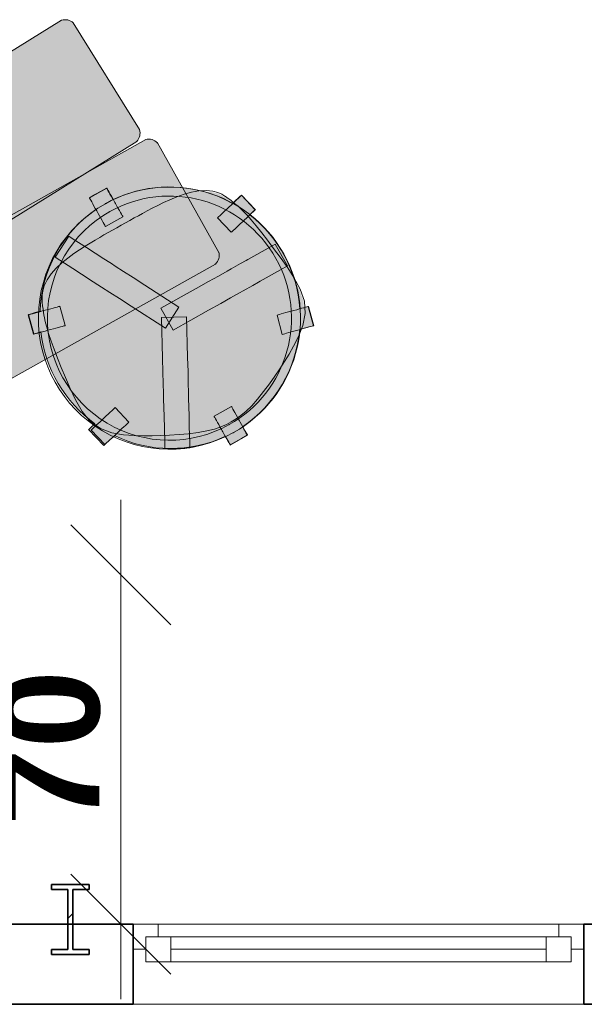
# Model space of a CAD drawing. Header units: millimetres. Extents: x 5 to 415, y 5 to 292.
# Tile 13 of 107: x 247 to 258, y 51 to 71. Entities that reach past the tile are written whole.
import ezdxf
from ezdxf.xclip import XClip

# ---------------------------------------------------------------- set-up
doc = ezdxf.new("R2010")
doc.units = ezdxf.units.MM
doc.header["$MEASUREMENT"] = 0
doc.header["$XCLIPFRAME"] = 0
for name, color, linetype in [('01-007-DESSINS IMPORTES_GEOMETRE_EXTERNES_XREF', 7, 'Continuous'), ('02-006-STRUCTURE BETON PORTEUR', 7, 'Continuous'), ('02-011-POTEAUX METALLIQUES', 7, 'Continuous'), ('10-002-LOCALISATION ET TYPE FAUX PLAFONDS', 7, 'Continuous'), ('Fenêtres Archicad', 7, 'Continuous'), ('Nouveau_07-001-MOBILIER CONTRACTUEL', 7, 'Continuous')]:
    doc.layers.add(name, color=color, linetype=linetype)
doc.styles.add('STYLE_GENERE_1', font='Arial Bold.ttf')

# ---------------------------------------------------------------- blocks, each defined once
blk = doc.blocks.new('Dessin_1_1', base_point=(-19.415, 56.033))
at = {"layer": '02-011-POTEAUX METALLIQUES', "linetype": 'Continuous', "lineweight": 0, "true_color": 0xffffff}
h = blk.add_hatch(dxfattribs=at)
h.set_pattern_fill('Pierre_naturelle_0001', style=0, pattern_type=2)
h.set_pattern_definition([(45, (-19.415, 56.0333), (-1.59099, 1.59099), []), (45, (-19.9454, 56.5637), (-1.59099, 1.59099), [])])
h.paths.add_polyline_path([(248.407, 52.242), (248.407, 52.342), (248.082, 52.342), (248.082, 53.542), (248.407, 53.542), (248.407, 53.642), (247.657, 53.642), (247.657, 53.542), (247.982, 53.542), (247.982, 52.342), (247.657, 52.342), (247.657, 52.242)])
at = {"layer": 'Nouveau_07-001-MOBILIER CONTRACTUEL', "linetype": 'Continuous', "lineweight": 0, "true_color": 0xffffff}
for points in [[(245.272, 65.946), (249.36, 68.484, 0.269434), (249.415, 68.72), (248.093, 70.85, 0.269434), (247.857, 70.905), (243.769, 68.367, 0.269434), (243.714, 68.131), (245.036, 66.001, 0.269434)], [(249.54, 68.521), (245.343, 66.168, 0.269434), (245.278, 65.934), (246.504, 63.748, 0.269434), (246.738, 63.682), (250.934, 66.035, 0.269434), (251, 66.269), (249.774, 68.456, 0.269434)], [(247.446, 64.681, 0.212206), (248.525, 62.847), (248.502, 62.825), (248.47, 62.795), (248.443, 62.769), (248.422, 62.75), (248.407, 62.736), (248.4, 62.729), (248.702, 62.408), (248.709, 62.415), (248.723, 62.428), (248.73, 62.435), (248.744, 62.448), (248.765, 62.468), (248.792, 62.493), (248.825, 62.523), (248.861, 62.557), (248.893, 62.587), (248.914, 62.607, 0.226114), (251.135, 62.594), (251.162, 62.546), (251.183, 62.508), (251.202, 62.475), (251.216, 62.45), (251.225, 62.433), (251.23, 62.424), (251.457, 62.551), (251.57, 62.615), (251.565, 62.624), (251.556, 62.641), (251.542, 62.666), (251.524, 62.698), (251.502, 62.737), (251.478, 62.78, 0.226114), (252.617, 64.728), (252.657, 64.738), (252.709, 64.753), (252.757, 64.766), (252.8, 64.778), (252.836, 64.788), (252.863, 64.795), (252.882, 64.801), (252.892, 64.803), (252.786, 65.189), (252.776, 65.186), (252.757, 65.181), (252.729, 65.173), (252.694, 65.163), (252.651, 65.152), (252.62, 65.143, 0.212206), (251.619, 67.02), (251.655, 67.054), (251.682, 67.08), (251.703, 67.099), (251.718, 67.113), (251.725, 67.12), (251.451, 67.412), (251.444, 67.405), (251.43, 67.391), (251.409, 67.372), (251.382, 67.346), (251.349, 67.316), (251.313, 67.282), (251.276, 67.247, 0.241376), (248.887, 67.322), (248.876, 67.342), (248.849, 67.389), (248.825, 67.432), (248.803, 67.471), (248.785, 67.503), (248.771, 67.528), (248.762, 67.545), (248.757, 67.554), (248.563, 67.446), (248.483, 67.401), (248.414, 67.359), (248.419, 67.35), (248.428, 67.333), (248.442, 67.308), (248.46, 67.275), (248.482, 67.237), (248.506, 67.193), (248.533, 67.146), (248.545, 67.124, 0.240912), (247.432, 65.091), (247.382, 65.078), (247.334, 65.065), (247.292, 65.053), (247.256, 65.043), (247.228, 65.035), (247.209, 65.03), (247.2, 65.027), (247.306, 64.642), (247.316, 64.644), (247.335, 64.65), (247.362, 64.657), (247.398, 64.667), (247.441, 64.679)], [(251.333, 62.958), (251.43, 63.024), (251.533, 63.109), (251.644, 63.218), (251.761, 63.35), (251.88, 63.499), (251.994, 63.655), (252.102, 63.81), (252.202, 63.955), (252.295, 64.097), (252.386, 64.244), (252.479, 64.407), (252.577, 64.597), (252.659, 64.81), (252.705, 65.046), (252.695, 65.29), (252.61, 65.527), (252.483, 65.755), (252.346, 65.967), (252.21, 66.161), (252.08, 66.337), (251.958, 66.498), (251.842, 66.648), (251.734, 66.784), (251.632, 66.905), (251.547, 67.003), (251.485, 67.067), (251.441, 67.11), (251.406, 67.142), (251.371, 67.173), (251.327, 67.211), (251.277, 67.252), (251.228, 67.292), (251.176, 67.331), (251.121, 67.37), (251.051, 67.411), (250.974, 67.445), (250.876, 67.47), (250.748, 67.483), (250.605, 67.478), (250.459, 67.453), (250.313, 67.412), (250.169, 67.359), (250.032, 67.301), (249.907, 67.244), (249.79, 67.188), (249.681, 67.132), (249.579, 67.079), (249.488, 67.03), (249.402, 66.984), (249.317, 66.937), (249.232, 66.89), (249.145, 66.842), (249.058, 66.793), (248.97, 66.744), (248.884, 66.695), (248.799, 66.647), (248.715, 66.598), (248.631, 66.549), (248.542, 66.497), (248.443, 66.438), (248.338, 66.374), (248.23, 66.304), (248.116, 66.226), (247.995, 66.14), (247.875, 66.044), (247.763, 65.941), (247.666, 65.83), (247.587, 65.71), (247.531, 65.594), (247.501, 65.497), (247.49, 65.415), (247.489, 65.342), (247.493, 65.266), (247.5, 65.202), (247.508, 65.138), (247.517, 65.075), (247.527, 65.017), (247.535, 64.971), (247.544, 64.925), (247.557, 64.864), (247.58, 64.779), (247.619, 64.655), (247.669, 64.505), (247.729, 64.341), (247.796, 64.164), (247.87, 63.976), (247.952, 63.774), (248.047, 63.556), (248.156, 63.33), (248.284, 63.102), (248.443, 62.906), (248.645, 62.77), (248.871, 62.686), (249.096, 62.645), (249.309, 62.63), (249.496, 62.624), (249.669, 62.624), (249.839, 62.63), (250.014, 62.639), (250.203, 62.651), (250.396, 62.667), (250.585, 62.691), (250.759, 62.722), (250.909, 62.759), (251.036, 62.803), (251.143, 62.851), (251.239, 62.903)]]:
    blk.add_hatch(color=7, dxfattribs=at).paths.add_polyline_path(points)
at = {"layer": '02-006-STRUCTURE BETON PORTEUR', "color": 7, "linetype": 'Continuous', "lineweight": 35}
for p, q in [((249.292, 52.85), (249.292, 52.35)), ((258.292, 52.85), (258.292, 52.35)), ((249.292, 52.35), (249.292, 51.25)), ((258.292, 52.35), (258.292, 51.25))]:
    blk.add_line(p, q, dxfattribs=at)
at = {"layer": '02-006-STRUCTURE BETON PORTEUR', "color": 7, "linetype": 'Continuous', "lineweight": 35, "flags": 128}
for points in [[(249.292, 52.85), (245.892, 52.85)], [(261.092, 52.85), (258.292, 52.85)], [(245.892, 51.25), (249.292, 51.25)], [(258.292, 51.25), (261.092, 51.25)]]:
    blk.add_lwpolyline(points, dxfattribs=at)
at = {"layer": '02-011-POTEAUX METALLIQUES', "color": 7, "linetype": 'Continuous', "lineweight": 35}
for p, q in [((248.407, 53.642), (247.657, 53.642)), ((247.657, 53.642), (247.657, 53.542)), ((247.657, 53.542), (247.982, 53.542)), ((247.982, 53.542), (247.982, 52.342)), ((248.082, 52.342), (248.082, 53.542)), ((248.082, 53.542), (248.407, 53.542)), ((248.407, 53.542), (248.407, 53.642)), ((247.982, 52.342), (247.657, 52.342)), ((247.657, 52.342), (247.657, 52.242)), ((248.407, 52.342), (248.082, 52.342)), ((248.407, 52.242), (248.407, 52.342)), ((247.657, 52.242), (248.407, 52.242))]:
    blk.add_line(p, q, dxfattribs=at)
at = {"layer": '10-002-LOCALISATION ET TYPE FAUX PLAFONDS', "color": 7, "linetype": 'Continuous', "lineweight": 20}
for p, q in [((249.043, 59.827), (249.043, 61.327)), ((250.043, 58.827), (248.043, 60.827)), ((249.043, 52.85), (249.043, 59.827)), ((248.043, 53.85), (250.043, 51.85)), ((249.043, 51.35), (249.043, 52.85))]:
    blk.add_line(p, q, dxfattribs=at)
at = {"layer": 'Fenêtres Archicad', "color": 7, "linetype": 'Continuous', "lineweight": 13}
for p, q in [((258.292, 52.85), (249.292, 52.85)), ((249.792, 52.85), (257.792, 52.85)), ((257.542, 52.1), (250.042, 52.1)), ((258.292, 51.25), (249.292, 51.25))]:
    blk.add_line(p, q, dxfattribs=at)
at = {"layer": 'Fenêtres Archicad', "color": 7, "linetype": 'Continuous', "lineweight": 20}
for p, q in [((249.292, 52.85), (249.792, 52.85)), ((249.792, 52.85), (249.792, 52.6)), ((257.792, 52.6), (257.792, 52.85)), ((257.792, 52.85), (258.292, 52.85)), ((249.792, 52.6), (249.542, 52.6)), ((249.542, 52.6), (249.542, 52.35)), ((249.542, 52.6), (250.042, 52.6)), ((249.542, 52.1), (249.542, 52.6)), ((250.042, 52.6), (250.042, 52.1)), ((250.042, 52.6), (257.542, 52.6)), ((257.542, 52.1), (257.542, 52.6)), ((257.542, 52.6), (258.042, 52.6)), ((258.042, 52.6), (257.792, 52.6)), ((258.042, 52.35), (258.042, 52.6)), ((258.042, 52.6), (258.042, 52.1)), ((249.542, 52.35), (249.292, 52.35)), ((257.542, 52.35), (250.042, 52.35)), ((258.292, 52.35), (258.042, 52.35)), ((250.042, 52.1), (249.542, 52.1)), ((257.542, 52.1), (250.042, 52.1)), ((258.042, 52.1), (257.542, 52.1))]:
    blk.add_line(p, q, dxfattribs=at)
at = {"layer": 'Fenêtres Archicad', "color": 7, "linetype": 'Continuous', "lineweight": 35}
for p, q in [((249.292, 52.85), (249.292, 52.35)), ((249.292, 52.85), (249.292, 52.35)), ((258.292, 52.85), (258.292, 52.35)), ((258.292, 52.85), (258.292, 52.35)), ((249.292, 52.35), (249.292, 51.25)), ((258.292, 52.35), (258.292, 51.25))]:
    blk.add_line(p, q, dxfattribs=at)
at = {"layer": 'Nouveau_07-001-MOBILIER CONTRACTUEL', "color": 7, "linetype": 'Continuous', "lineweight": 13}
for p, q in [((243.769, 68.367), (247.857, 70.905)), ((248.093, 70.85), (249.415, 68.72)), ((249.36, 68.484), (245.272, 65.946)), ((245.343, 66.168), (249.54, 68.521)), ((249.774, 68.456), (251, 66.269)), ((248.763, 67.554), (248.414, 67.359)), ((248.563, 67.446), (248.757, 67.554)), ((248.757, 67.554), (248.762, 67.545)), ((248.762, 67.545), (248.771, 67.528)), ((248.763, 67.554), (248.767, 67.546)), ((248.767, 67.546), (248.777, 67.529)), ((248.771, 67.528), (248.785, 67.503)), ((248.777, 67.529), (248.791, 67.503)), ((248.785, 67.503), (248.803, 67.471)), ((248.791, 67.503), (248.809, 67.471)), ((248.803, 67.471), (248.825, 67.432)), ((248.809, 67.471), (248.831, 67.433)), ((248.414, 67.359), (248.485, 67.399)), ((248.414, 67.359), (248.419, 67.35)), ((248.419, 67.35), (248.414, 67.359)), ((248.419, 67.35), (248.428, 67.333)), ((248.428, 67.333), (248.419, 67.35)), ((248.428, 67.333), (248.442, 67.308)), ((248.442, 67.308), (248.428, 67.333)), ((248.442, 67.308), (248.46, 67.275)), ((248.46, 67.275), (248.442, 67.308)), ((248.46, 67.275), (248.482, 67.237)), ((248.482, 67.237), (248.46, 67.275)), ((248.483, 67.401), (248.563, 67.446)), ((248.485, 67.399), (248.483, 67.401)), ((248.825, 67.432), (248.849, 67.389)), ((248.831, 67.433), (248.855, 67.389)), ((248.849, 67.389), (248.876, 67.342)), ((248.855, 67.389), (248.882, 67.342)), ((248.876, 67.342), (248.887, 67.322)), ((248.882, 67.342), (248.909, 67.292)), ((248.909, 67.292), (248.924, 67.267)), ((248.924, 67.267), (248.938, 67.242)), ((251.276, 67.247), (251.313, 67.282)), ((251.319, 67.282), (251.279, 67.245)), ((251.313, 67.282), (251.349, 67.316)), ((251.355, 67.316), (251.319, 67.282)), ((251.349, 67.316), (251.382, 67.346)), ((251.387, 67.346), (251.355, 67.316)), ((251.382, 67.346), (251.409, 67.372)), ((251.414, 67.372), (251.387, 67.346)), ((251.409, 67.372), (251.43, 67.391)), ((251.435, 67.391), (251.414, 67.372)), ((251.43, 67.391), (251.444, 67.405)), ((251.45, 67.405), (251.435, 67.391)), ((251.444, 67.405), (251.451, 67.412)), ((251.457, 67.412), (251.45, 67.405)), ((251.451, 67.412), (251.725, 67.12)), ((251.731, 67.12), (251.457, 67.412)), ((248.482, 67.237), (248.506, 67.193)), ((248.506, 67.193), (248.482, 67.237)), ((248.506, 67.193), (248.533, 67.146)), ((248.533, 67.146), (248.506, 67.193)), ((248.533, 67.146), (248.561, 67.097)), ((248.545, 67.124), (248.533, 67.146)), ((248.561, 67.097), (248.575, 67.072)), ((248.575, 67.072), (248.589, 67.047)), ((248.938, 67.242), (248.965, 67.193)), ((248.965, 67.193), (248.992, 67.145)), ((248.992, 67.145), (249.016, 67.102)), ((249.016, 67.102), (249.038, 67.063)), ((249.038, 67.063), (249.056, 67.031)), ((251.115, 67.091), (251.079, 67.057)), ((251.155, 67.128), (251.115, 67.091)), ((251.196, 67.167), (251.155, 67.128)), ((251.217, 67.187), (251.196, 67.167)), ((251.238, 67.206), (251.217, 67.187)), ((251.279, 67.245), (251.238, 67.206)), ((251.682, 67.08), (251.655, 67.054)), ((251.688, 67.08), (251.661, 67.055)), ((251.703, 67.099), (251.682, 67.08)), ((251.709, 67.1), (251.688, 67.08)), ((251.718, 67.113), (251.703, 67.099)), ((251.723, 67.113), (251.709, 67.1)), ((251.725, 67.12), (251.718, 67.113)), ((251.731, 67.12), (251.723, 67.113)), ((248.589, 67.047), (248.617, 66.997)), ((248.617, 66.997), (248.643, 66.95)), ((248.643, 66.95), (248.667, 66.906)), ((248.667, 66.906), (248.689, 66.868)), ((248.689, 66.868), (248.707, 66.835)), ((249.085, 66.98), (248.736, 66.784)), ((249.056, 67.031), (249.07, 67.006)), ((249.07, 67.006), (249.08, 66.989)), ((249.08, 66.989), (249.085, 66.98)), ((250.984, 66.968), (250.977, 66.961)), ((251.25, 66.67), (250.977, 66.961)), ((250.998, 66.982), (250.984, 66.968)), ((251.019, 67.001), (250.998, 66.982)), ((251.046, 67.027), (251.019, 67.001)), ((251.079, 67.057), (251.046, 67.027)), ((251.47, 66.875), (251.428, 66.836)), ((251.491, 66.895), (251.47, 66.875)), ((251.512, 66.915), (251.491, 66.895)), ((251.553, 66.953), (251.512, 66.915)), ((251.592, 66.99), (251.553, 66.953)), ((251.629, 67.025), (251.592, 66.99)), ((251.623, 67.024), (251.619, 67.02)), ((251.655, 67.054), (251.623, 67.024)), ((251.661, 67.055), (251.629, 67.025)), ((248.707, 66.835), (248.721, 66.81)), ((248.721, 66.81), (248.731, 66.793)), ((248.731, 66.793), (248.736, 66.784)), ((251.258, 66.676), (251.25, 66.67)), ((251.272, 66.69), (251.258, 66.676)), ((251.293, 66.71), (251.272, 66.69)), ((251.32, 66.735), (251.293, 66.71)), ((251.352, 66.765), (251.32, 66.735)), ((251.389, 66.799), (251.352, 66.765)), ((251.428, 66.836), (251.389, 66.799)), ((248.003, 66.592), (247.732, 66.172)), ((248.092, 66.534), (248.003, 66.592)), ((248.356, 66.364), (248.092, 66.534)), ((248.527, 66.254), (248.356, 66.364)), ((251.761, 66.228), (252.034, 66.381)), ((252.034, 66.381), (252.127, 66.433)), ((252.372, 65.997), (252.127, 66.433)), ((247.821, 66.114), (247.732, 66.172)), ((248.085, 65.944), (247.821, 66.114)), ((248.561, 66.232), (248.527, 66.254)), ((248.67, 66.161), (248.561, 66.232)), ((248.853, 66.043), (248.67, 66.161)), ((251.435, 66.044), (251.548, 66.108)), ((251.548, 66.108), (251.583, 66.128)), ((251.583, 66.128), (251.761, 66.228)), ((250.934, 66.035), (246.738, 63.682)), ((248.256, 65.834), (248.085, 65.944)), ((248.927, 65.996), (248.853, 66.043)), ((249.097, 65.886), (248.927, 65.996)), ((249.286, 65.764), (249.097, 65.886)), ((250.991, 65.796), (251.168, 65.895)), ((251.168, 65.895), (251.245, 65.938)), ((251.245, 65.938), (251.435, 66.044)), ((252.006, 65.791), (252.279, 65.945)), ((252.279, 65.945), (252.372, 65.997)), ((248.29, 65.812), (248.256, 65.834)), ((248.399, 65.741), (248.29, 65.812)), ((248.582, 65.623), (248.399, 65.741)), ((249.523, 65.612), (249.286, 65.764)), ((250.55, 65.548), (250.795, 65.686)), ((250.795, 65.686), (250.991, 65.796)), ((251.792, 65.672), (251.828, 65.692)), ((251.828, 65.692), (252.006, 65.791)), ((248.655, 65.576), (248.582, 65.623)), ((248.826, 65.466), (248.655, 65.576)), ((250.204, 65.172), (249.523, 65.612)), ((249.843, 65.152), (250.55, 65.548)), ((251.413, 65.459), (251.489, 65.502)), ((251.489, 65.502), (251.679, 65.608)), ((251.679, 65.608), (251.792, 65.672)), ((249.015, 65.344), (248.826, 65.466)), ((249.252, 65.191), (249.015, 65.344)), ((251.04, 65.25), (251.236, 65.36)), ((251.236, 65.36), (251.413, 65.459)), ((247.424, 65.083), (247.479, 65.098)), ((247.479, 65.098), (247.507, 65.105)), ((247.507, 65.105), (247.534, 65.113)), ((247.534, 65.113), (247.589, 65.128)), ((247.589, 65.128), (247.641, 65.142)), ((247.641, 65.142), (247.689, 65.156)), ((247.689, 65.156), (247.732, 65.167)), ((247.732, 65.167), (247.768, 65.177)), ((247.768, 65.177), (247.795, 65.185)), ((247.795, 65.185), (247.814, 65.19)), ((247.814, 65.19), (247.824, 65.193)), ((247.93, 64.807), (247.824, 65.193)), ((249.932, 64.752), (249.252, 65.191)), ((250.087, 64.716), (249.843, 65.152)), ((250.204, 65.172), (249.932, 64.752)), ((250.087, 64.716), (250.794, 65.112)), ((250.794, 65.112), (251.04, 65.25)), ((252.446, 65.094), (252.392, 65.079)), ((252.474, 65.102), (252.446, 65.094)), ((252.502, 65.109), (252.474, 65.102)), ((252.557, 65.124), (252.502, 65.109)), ((252.609, 65.139), (252.557, 65.124)), ((252.657, 65.152), (252.609, 65.139)), ((252.62, 65.143), (252.651, 65.152)), ((252.651, 65.152), (252.694, 65.163)), ((252.7, 65.164), (252.657, 65.152)), ((252.694, 65.163), (252.729, 65.173)), ((252.735, 65.174), (252.7, 65.164)), ((252.729, 65.173), (252.757, 65.181)), ((252.763, 65.181), (252.735, 65.174)), ((252.757, 65.181), (252.776, 65.186)), ((252.782, 65.186), (252.763, 65.181)), ((252.776, 65.186), (252.786, 65.189)), ((252.792, 65.189), (252.782, 65.186)), ((252.786, 65.189), (252.892, 64.803)), ((252.792, 65.189), (252.898, 64.803)), ((247.189, 65.018), (247.199, 65.02)), ((247.295, 64.632), (247.189, 65.018)), ((247.199, 65.02), (247.218, 65.026)), ((247.2, 65.027), (247.209, 65.03)), ((247.306, 64.642), (247.2, 65.027)), ((247.209, 65.03), (247.228, 65.035)), ((247.218, 65.026), (247.245, 65.033)), ((247.228, 65.035), (247.256, 65.043)), ((247.245, 65.033), (247.281, 65.043)), ((247.256, 65.043), (247.292, 65.053)), ((247.281, 65.043), (247.324, 65.055)), ((247.292, 65.053), (247.334, 65.065)), ((247.324, 65.055), (247.372, 65.068)), ((247.334, 65.065), (247.382, 65.078)), ((247.372, 65.068), (247.424, 65.083)), ((247.382, 65.078), (247.432, 65.091)), ((250.358, 64.98), (249.858, 64.968)), ((249.858, 64.968), (249.878, 64.158)), ((250.358, 64.98), (250.378, 64.17)), ((252.185, 65.022), (252.166, 65.017)), ((252.166, 65.017), (252.263, 64.629)), ((252.213, 65.03), (252.185, 65.022)), ((252.249, 65.04), (252.213, 65.03)), ((252.291, 65.051), (252.249, 65.04)), ((252.34, 65.065), (252.291, 65.051)), ((252.392, 65.079), (252.34, 65.065)), ((247.53, 64.697), (247.585, 64.712)), ((247.585, 64.712), (247.613, 64.72)), ((247.613, 64.72), (247.64, 64.727)), ((247.64, 64.727), (247.695, 64.742)), ((247.695, 64.742), (247.747, 64.757)), ((247.747, 64.757), (247.795, 64.77)), ((247.795, 64.77), (247.838, 64.782)), ((247.838, 64.782), (247.874, 64.791)), ((247.874, 64.791), (247.902, 64.799)), ((247.902, 64.799), (247.921, 64.804)), ((247.921, 64.804), (247.93, 64.807)), ((252.553, 64.708), (252.498, 64.693)), ((252.58, 64.716), (252.553, 64.708)), ((252.608, 64.724), (252.58, 64.716)), ((252.663, 64.739), (252.608, 64.724)), ((252.657, 64.738), (252.617, 64.728)), ((252.709, 64.753), (252.657, 64.738)), ((252.715, 64.753), (252.663, 64.739)), ((252.757, 64.766), (252.709, 64.753)), ((252.763, 64.766), (252.715, 64.753)), ((252.8, 64.778), (252.757, 64.766)), ((252.806, 64.778), (252.763, 64.766)), ((252.836, 64.788), (252.8, 64.778)), ((252.841, 64.788), (252.806, 64.778)), ((252.863, 64.795), (252.836, 64.788)), ((252.869, 64.796), (252.841, 64.788)), ((252.882, 64.801), (252.863, 64.795)), ((252.888, 64.801), (252.869, 64.796)), ((252.892, 64.803), (252.882, 64.801)), ((252.898, 64.803), (252.888, 64.801)), ((247.295, 64.632), (247.305, 64.635)), ((247.305, 64.635), (247.324, 64.64)), ((247.316, 64.644), (247.306, 64.642)), ((247.335, 64.65), (247.316, 64.644)), ((247.324, 64.64), (247.352, 64.648)), ((247.362, 64.657), (247.335, 64.65)), ((247.352, 64.648), (247.387, 64.658)), ((247.398, 64.667), (247.362, 64.657)), ((247.387, 64.658), (247.43, 64.669)), ((247.441, 64.679), (247.398, 64.667)), ((247.43, 64.669), (247.478, 64.683)), ((247.446, 64.681), (247.441, 64.679)), ((247.478, 64.683), (247.53, 64.697)), ((252.292, 64.636), (252.273, 64.631)), ((252.319, 64.644), (252.292, 64.636)), ((252.355, 64.654), (252.319, 64.644)), ((252.398, 64.666), (252.355, 64.654)), ((252.446, 64.679), (252.398, 64.666)), ((252.498, 64.693), (252.446, 64.679)), ((249.878, 64.158), (249.885, 63.877)), ((250.378, 64.17), (250.385, 63.889)), ((249.885, 63.877), (249.89, 63.652)), ((250.385, 63.889), (250.39, 63.664)), ((249.89, 63.652), (249.895, 63.449)), ((250.39, 63.664), (250.395, 63.461)), ((249.895, 63.449), (249.897, 63.362)), ((249.897, 63.362), (249.902, 63.144)), ((250.395, 63.461), (250.397, 63.374)), ((250.397, 63.374), (250.402, 63.156)), ((248.86, 63.105), (248.887, 63.13)), ((248.887, 63.13), (248.908, 63.15)), ((248.908, 63.15), (248.922, 63.163)), ((248.922, 63.163), (248.929, 63.17)), ((248.929, 63.17), (249.203, 62.878)), ((249.902, 63.144), (249.906, 63.014)), ((250.402, 63.156), (250.405, 63.027)), ((251.254, 63.19), (250.905, 62.994)), ((251.259, 63.181), (251.254, 63.19)), ((251.268, 63.164), (251.259, 63.181)), ((251.283, 63.139), (251.268, 63.164)), ((251.301, 63.106), (251.283, 63.139)), ((248.668, 62.925), (248.689, 62.945)), ((248.689, 62.945), (248.71, 62.964)), ((248.71, 62.964), (248.752, 63.003)), ((248.752, 63.003), (248.791, 63.04)), ((248.791, 63.04), (248.828, 63.074)), ((248.828, 63.074), (248.86, 63.105)), ((249.906, 63.014), (249.907, 62.974)), ((249.907, 62.974), (249.912, 62.77)), ((250.405, 63.027), (250.406, 62.986)), ((250.406, 62.986), (250.411, 62.782)), ((250.91, 62.985), (250.905, 62.994)), ((250.92, 62.968), (250.91, 62.985)), ((250.934, 62.943), (250.92, 62.968)), ((250.952, 62.911), (250.934, 62.943)), ((251.322, 63.068), (251.301, 63.106)), ((251.347, 63.024), (251.322, 63.068)), ((251.373, 62.977), (251.347, 63.024)), ((251.401, 62.927), (251.373, 62.977)), ((248.4, 62.729), (248.407, 62.736)), ((248.407, 62.736), (248.422, 62.75)), ((248.422, 62.75), (248.443, 62.769)), ((248.443, 62.769), (248.47, 62.795)), ((248.456, 62.726), (248.471, 62.74)), ((248.47, 62.795), (248.502, 62.825)), ((248.471, 62.74), (248.492, 62.76)), ((248.492, 62.76), (248.519, 62.785)), ((248.502, 62.825), (248.525, 62.847)), ((248.519, 62.785), (248.551, 62.815)), ((248.551, 62.815), (248.587, 62.849)), ((248.587, 62.849), (248.627, 62.886)), ((248.627, 62.886), (248.668, 62.925)), ((249.025, 62.712), (249.065, 62.749)), ((249.065, 62.749), (249.101, 62.783)), ((249.101, 62.783), (249.133, 62.813)), ((249.133, 62.813), (249.16, 62.838)), ((249.16, 62.838), (249.181, 62.858)), ((249.181, 62.858), (249.196, 62.871)), ((249.196, 62.871), (249.203, 62.878)), ((249.912, 62.77), (249.919, 62.457)), ((250.411, 62.782), (250.419, 62.469)), ((250.973, 62.872), (250.952, 62.911)), ((250.998, 62.829), (250.973, 62.872)), ((251.024, 62.781), (250.998, 62.829)), ((251.052, 62.732), (251.024, 62.781)), ((251.415, 62.902), (251.401, 62.927)), ((251.429, 62.877), (251.415, 62.902)), ((251.457, 62.828), (251.429, 62.877)), ((251.483, 62.781), (251.457, 62.828)), ((251.475, 62.785), (251.478, 62.78)), ((251.478, 62.78), (251.502, 62.737)), ((251.508, 62.737), (251.483, 62.781)), ((251.502, 62.737), (251.524, 62.698)), ((251.529, 62.699), (251.508, 62.737)), ((248.702, 62.408), (248.4, 62.729)), ((248.449, 62.719), (248.456, 62.726)), ((248.449, 62.719), (248.723, 62.428)), ((248.825, 62.523), (248.861, 62.557)), ((248.861, 62.557), (248.825, 62.523)), ((248.861, 62.557), (248.901, 62.594)), ((248.893, 62.587), (248.861, 62.557)), ((248.914, 62.607), (248.893, 62.587)), ((248.901, 62.594), (248.942, 62.633)), ((248.942, 62.633), (248.963, 62.653)), ((248.963, 62.653), (248.984, 62.673)), ((248.984, 62.673), (249.025, 62.712)), ((251.066, 62.707), (251.052, 62.732)), ((251.08, 62.682), (251.066, 62.707)), ((251.108, 62.632), (251.08, 62.682)), ((251.134, 62.585), (251.108, 62.632)), ((251.159, 62.541), (251.134, 62.585)), ((251.137, 62.59), (251.135, 62.594)), ((251.162, 62.546), (251.137, 62.59)), ((251.18, 62.503), (251.159, 62.541)), ((251.183, 62.508), (251.162, 62.546)), ((251.576, 62.615), (251.227, 62.42)), ((251.457, 62.551), (251.23, 62.424)), ((251.57, 62.615), (251.457, 62.551)), ((251.524, 62.698), (251.542, 62.666)), ((251.547, 62.666), (251.529, 62.699)), ((251.542, 62.666), (251.556, 62.641)), ((251.562, 62.641), (251.547, 62.666)), ((251.556, 62.641), (251.565, 62.624)), ((251.571, 62.624), (251.562, 62.641)), ((251.565, 62.624), (251.57, 62.615)), ((251.576, 62.615), (251.571, 62.624)), ((248.709, 62.415), (248.702, 62.408)), ((248.723, 62.428), (248.709, 62.415)), ((248.723, 62.428), (248.73, 62.435)), ((248.73, 62.435), (248.723, 62.428)), ((248.73, 62.435), (248.744, 62.448)), ((248.744, 62.448), (248.73, 62.435)), ((248.744, 62.448), (248.765, 62.468)), ((248.765, 62.468), (248.744, 62.448)), ((248.765, 62.468), (248.792, 62.493)), ((248.792, 62.493), (248.765, 62.468)), ((248.792, 62.493), (248.825, 62.523)), ((248.825, 62.523), (248.792, 62.493)), ((249.919, 62.457), (249.922, 62.35)), ((250.422, 62.362), (249.922, 62.35)), ((250.419, 62.469), (250.422, 62.362)), ((251.199, 62.471), (251.18, 62.503)), ((251.202, 62.475), (251.183, 62.508)), ((251.213, 62.445), (251.199, 62.471)), ((251.216, 62.45), (251.202, 62.475)), ((251.222, 62.428), (251.213, 62.445)), ((251.225, 62.433), (251.216, 62.45)), ((251.227, 62.42), (251.222, 62.428)), ((251.23, 62.424), (251.225, 62.433))]:
    blk.add_line(p, q, dxfattribs=at)
at = {"layer": 'Nouveau_07-001-MOBILIER CONTRACTUEL', "color": 5, "linetype": 'Continuous', "lineweight": 5}
for p, q in [((250.307, 67.431), (250.455, 67.473)), ((250.455, 67.473), (250.603, 67.498)), ((250.603, 67.498), (250.749, 67.503)), ((250.749, 67.503), (250.88, 67.49)), ((250.88, 67.49), (250.981, 67.464)), ((250.981, 67.464), (251.06, 67.429)), ((249.782, 67.206), (249.898, 67.262)), ((249.898, 67.262), (250.024, 67.319)), ((250.024, 67.319), (250.162, 67.377)), ((250.162, 67.377), (250.307, 67.431)), ((251.06, 67.429), (251.124, 67.392)), ((251.124, 67.392), (251.132, 67.387)), ((251.132, 67.387), (251.188, 67.347)), ((251.188, 67.347), (251.24, 67.308)), ((251.24, 67.308), (251.29, 67.267)), ((251.29, 67.267), (251.34, 67.226)), ((249.478, 67.048), (249.57, 67.096)), ((249.57, 67.096), (249.671, 67.15)), ((249.671, 67.15), (249.782, 67.206)), ((251.34, 67.226), (251.384, 67.188)), ((251.384, 67.188), (251.419, 67.157)), ((251.419, 67.157), (251.455, 67.124)), ((251.455, 67.124), (251.5, 67.081)), ((251.5, 67.081), (251.561, 67.016)), ((249.135, 66.859), (249.222, 66.908)), ((249.222, 66.908), (249.307, 66.955)), ((249.307, 66.955), (249.393, 67.001)), ((249.393, 67.001), (249.478, 67.048)), ((251.561, 67.016), (251.647, 66.918)), ((251.647, 66.918), (251.749, 66.797)), ((248.789, 66.664), (248.874, 66.712)), ((248.874, 66.712), (248.96, 66.761)), ((248.96, 66.761), (249.048, 66.81)), ((249.048, 66.81), (249.135, 66.859)), ((251.749, 66.797), (251.858, 66.66)), ((248.433, 66.455), (248.532, 66.514)), ((248.532, 66.514), (248.621, 66.567)), ((248.621, 66.567), (248.705, 66.616)), ((248.705, 66.616), (248.789, 66.664)), ((251.858, 66.66), (251.974, 66.51)), ((251.974, 66.51), (252.096, 66.349)), ((248.105, 66.243), (248.219, 66.32)), ((248.219, 66.32), (248.328, 66.39)), ((248.328, 66.39), (248.433, 66.455)), ((252.096, 66.349), (252.226, 66.173)), ((247.862, 66.059), (247.983, 66.156)), ((247.983, 66.156), (248.105, 66.243)), ((252.226, 66.173), (252.363, 65.978)), ((247.65, 65.842), (247.749, 65.955)), ((247.749, 65.955), (247.862, 66.059)), ((252.363, 65.978), (252.5, 65.766)), ((247.512, 65.602), (247.57, 65.72)), ((247.57, 65.72), (247.65, 65.842)), ((252.5, 65.766), (252.628, 65.536)), ((247.47, 65.416), (247.482, 65.502)), ((247.482, 65.502), (247.512, 65.602)), ((252.628, 65.536), (252.715, 65.294)), ((247.469, 65.342), (247.47, 65.416)), ((247.469, 65.342), (247.469, 65.332)), ((247.473, 65.264), (247.469, 65.332)), ((252.715, 65.294), (252.725, 65.045)), ((247.48, 65.199), (247.473, 65.264)), ((247.488, 65.135), (247.48, 65.199)), ((247.498, 65.072), (247.488, 65.135)), ((247.507, 65.014), (247.498, 65.072)), ((247.515, 64.968), (247.507, 65.014)), ((247.524, 64.921), (247.515, 64.968)), ((247.538, 64.86), (247.524, 64.921)), ((252.725, 65.045), (252.679, 64.805)), ((247.561, 64.773), (247.538, 64.86)), ((247.6, 64.649), (247.561, 64.773)), ((252.679, 64.805), (252.595, 64.588)), ((247.65, 64.498), (247.6, 64.649)), ((252.595, 64.588), (252.496, 64.398)), ((247.71, 64.334), (247.65, 64.498)), ((247.777, 64.157), (247.71, 64.334)), ((252.496, 64.398), (252.403, 64.234)), ((247.851, 63.969), (247.777, 64.157)), ((252.403, 64.234), (252.312, 64.087)), ((247.934, 63.766), (247.851, 63.969)), ((252.218, 63.944), (252.119, 63.799)), ((252.312, 64.087), (252.218, 63.944)), ((248.028, 63.548), (247.934, 63.766)), ((252.119, 63.799), (252.01, 63.643)), ((248.139, 63.32), (248.028, 63.548)), ((252.01, 63.643), (251.895, 63.487)), ((251.776, 63.337), (251.658, 63.204)), ((251.895, 63.487), (251.776, 63.337)), ((248.268, 63.091), (248.139, 63.32)), ((251.658, 63.204), (251.547, 63.095)), ((248.429, 62.891), (248.268, 63.091)), ((251.344, 62.941), (251.249, 62.885)), ((251.442, 63.008), (251.344, 62.941)), ((251.547, 63.095), (251.442, 63.008)), ((248.636, 62.752), (248.429, 62.891)), ((248.865, 62.667), (248.636, 62.752)), ((250.915, 62.74), (250.763, 62.702)), ((251.043, 62.784), (250.915, 62.74)), ((251.152, 62.833), (251.043, 62.784)), ((251.249, 62.885), (251.152, 62.833)), ((249.093, 62.625), (248.865, 62.667)), ((249.308, 62.61), (249.093, 62.625)), ((249.496, 62.604), (249.308, 62.61)), ((249.669, 62.604), (249.496, 62.604)), ((249.84, 62.61), (249.669, 62.604)), ((250.016, 62.619), (249.84, 62.61)), ((250.205, 62.631), (250.016, 62.619)), ((250.398, 62.647), (250.205, 62.631)), ((250.588, 62.671), (250.398, 62.647)), ((250.763, 62.702), (250.588, 62.671))]:
    blk.add_line(p, q, dxfattribs=at)
at = {"layer": 'Nouveau_07-001-MOBILIER CONTRACTUEL', "color": 7, "linetype": 'Continuous', "lineweight": 13}
for centre, radius, start, end in [((247.927, 70.674), 0.242, 46.6764, 106.9937), ((249.184, 68.649), 0.242, 316.6764, 16.9938), ((249.6, 68.287), 0.242, 44.1227, 104.44), ((250.014, 64.955), 2.619, 299.2814, 119.2814), ((250.008, 64.955), 2.619, 61.0578, 115.3388), ((250.014, 64.955), 2.439, 299.2814, 119.2814), ((250.014, 64.955), 2.439, 299.2814, 119.2814), ((250.014, 64.955), 2.619, 119.2814, 299.2814), ((249.975, 65.019), 2.544, 124.1936, 178.3741), ((250.014, 64.955), 2.439, 119.2814, 299.2814), ((250.014, 64.955), 2.439, 119.2814, 299.2814), ((250.008, 64.955), 2.619, 4.1309, 52.054), ((250.766, 66.209), 0.242, 314.1228, 14.4402), ((250.008, 64.955), 2.619, 304.0625, 355.0269), ((250.049, 64.977), 2.619, 186.5088, 234.432), ((250.038, 64.931), 2.581, 244.1825, 295.147)]:
    blk.add_arc(centre, radius, start, end, dxfattribs=at)
for p in [(248.093, 70.85), (249.36, 68.484), (249.774, 68.456), (248.545, 67.124), (248.733, 67.239), (248.821, 67.083), (248.821, 67.083), (251.276, 67.247), (250.934, 66.035), (252.62, 65.143), (247.446, 64.681), (251.207, 62.827), (251.207, 62.827), (251.475, 62.785), (248.914, 62.607), (251.295, 62.67)]:
    blk.add_point(p, dxfattribs=at)
at = {"layer": '10-002-LOCALISATION ET TYPE FAUX PLAFONDS', "color": 7, "linetype": 'Continuous', "lineweight": 5, "insert": (248.643, 54.813), "char_height": 2, "width": 3.0509, "attachment_point": 7, "rotation": 90, "style": 'STYLE_GENERE_1'}
blk.add_mtext('\\A1;{\\pql;\\fArial|b1|i0|c0|p0;\\W1.000000;70}', dxfattribs=at)

msp = doc.modelspace()

# ---------------------------------------------------------------- block references
at = {"layer": '01-007-DESSINS IMPORTES_GEOMETRE_EXTERNES_XREF', "color": 7, "linetype": 'Continuous', "lineweight": 20}
ref = msp.add_blockref('Dessin_1_1', (-19.415, 56.033), dxfattribs=at)
XClip(ref).set_block_clipping_path([(11.4338842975, 39.5369897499), (415, 271.6031054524)])

doc.saveas('drawing.dxf')
